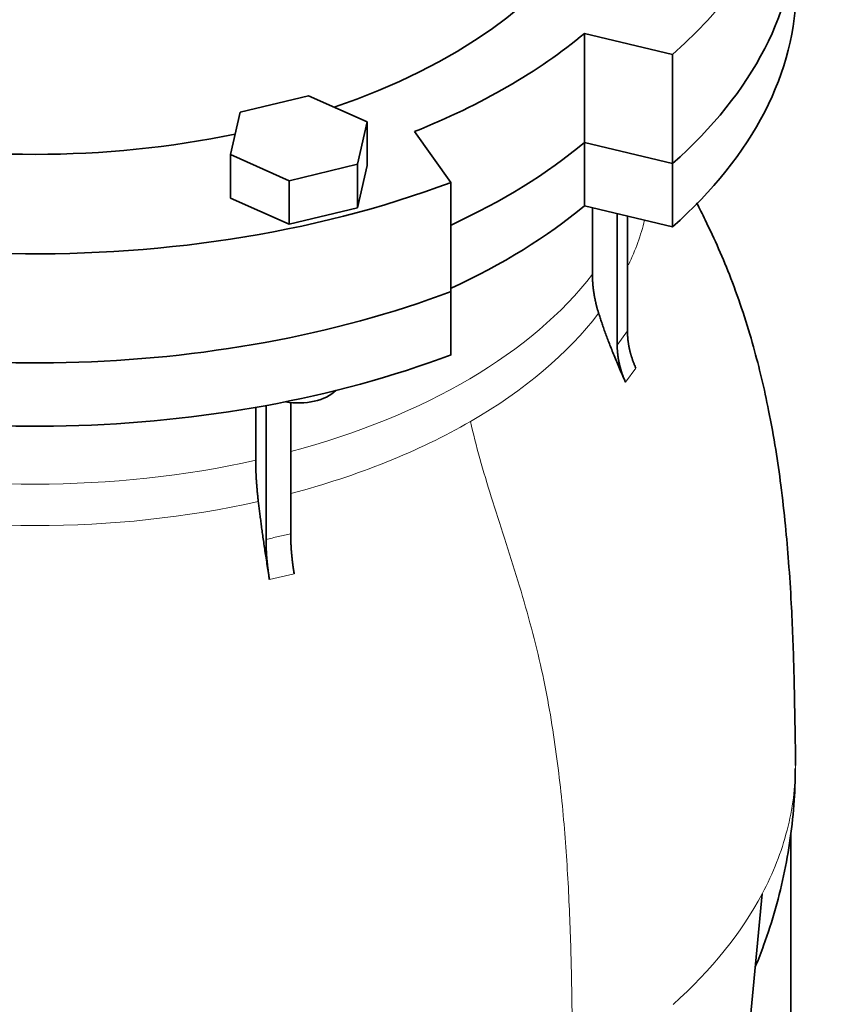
# Model space of a CAD drawing. Header units: millimetres. Extents: x 452 to 1336, y -1172 to 1297.
# Tile 11 of 27: x 1184 to 1336, y -564 to -379. Entities that reach past the tile are written whole.
import ezdxf

# ---------------------------------------------------------------- set-up
doc = ezdxf.new("R2010")
doc.units = ezdxf.units.MM
doc.layers.add('VSI344-454_FLANG', color=7, linetype='Continuous')
doc.layers.add('VSI344-454_TESTA', color=7, linetype='Continuous')

# ---------------------------------------------------------------- blocks, each defined once
blk = doc.blocks.new('SE4')
at = {"layer": 'VSI344-454_FLANG', "color": 7, "linetype": 'Continuous', "lineweight": 35}
for p, q in [((1289.83, -381.87), (1306.32, -385.81)), ((1289.83, -402.28), (1289.83, -381.87)), ((1306.32, -385.81), (1306.32, -406.22)), ((1238.15, -393.57), (1225.35, -396.63)), ((1249.14, -398.44), (1238.15, -393.57)), ((1225.35, -396.63), (1223.54, -404.56)), ((1247.34, -406.37), (1249.14, -398.44)), ((1249.14, -398.44), (1249.14, -406.6)), ((1264.84, -409.76), (1258.01, -400.24)), ((1289.83, -402.28), (1306.32, -406.22)), ((1223.54, -404.56), (1223.54, -412.72)), ((1223.54, -404.56), (1234.53, -409.43)), ((1234.53, -409.43), (1247.34, -406.37)), ((1247.34, -406.37), (1247.34, -414.53)), ((1247.34, -414.53), (1249.14, -406.6)), ((1234.53, -409.43), (1234.53, -417.59)), ((1264.84, -409.76), (1264.84, -430.17)), ((1223.54, -412.72), (1234.53, -417.59)), ((1234.53, -417.59), (1247.34, -414.53))]:
    blk.add_line(p, q, dxfattribs=at)
for centre, major_axis, start_param, end_param in [((1186.98, -340.85), (-110.25, 0), 2.103318, 6.283185), ((1186.98, -340.85), (142.5, 0), 2.772791, 5.290477), ((1186.98, -340.85), (-142.5, 0), 2.563505, 3.510394), ((1186.98, -361.27), (142.5, 0), 3.141593, 5.290477), ((1186.98, -361.27), (-142.5, 0), 2.563505, 3.141593), ((1186.98, -340.85), (125, 0), 5.316801, 5.678774), ((1186.98, -340.85), (-110.25, 0), 1.224323, 1.91727), ((1186.98, -361.27), (125, 0), 5.384862, 5.678774)]:
    blk.add_ellipse(centre, major_axis=major_axis, ratio=0.57735, start_param=start_param, end_param=end_param, dxfattribs=at)
at = {"layer": 'VSI344-454_TESTA', "color": 7, "linetype": 'Continuous', "lineweight": 35}
for p, q in [((1306.32, -406.22), (1289.83, -402.28)), ((1289.83, -402.28), (1289.83, -414.12)), ((1306.32, -406.22), (1306.32, -418.06)), ((1306.32, -418.06), (1289.83, -414.12)), ((1291.32, -414.47), (1291.32, -426.92)), ((1295.96, -415.58), (1295.96, -440.21)), ((1297.87, -416.04), (1297.88, -437.54)), ((1264.84, -442.01), (1264.84, -430.17)), ((1230.21, -451.41), (1230.21, -476.61)), ((1234.83, -450.85), (1234.83, -475.51)), ((1228.28, -451.85), (1228.28, -461.75)), ((1328.48, -592.34), (1328.48, -531.67)), ((1319.2, -584.03), (1323.09, -542.89))]:
    blk.add_line(p, q, dxfattribs=at)
at = {"layer": 'VSI344-454_TESTA', "color": 4, "linetype": 'Continuous', "lineweight": 9}
for p, q in [((1295.96, -440.21), (1297.88, -437.54)), ((1297.53, -447.16), (1299.44, -444.5)), ((1230.85, -484.09), (1235.47, -482.99))]:
    blk.add_line(p, q, dxfattribs=at)
at = {"layer": 'VSI344-454_TESTA', "color": 7, "linetype": 'Continuous', "lineweight": 35}
for centre, major_axis, start_param, end_param in [((1186.98, -361.27), (142.5, 0), 3.141593, 5.290477), ((1186.98, -361.27), (-142.5, 0), 2.563505, 3.141593), ((1186.98, -373.11), (142.5, 0), 3.141593, 5.290477), ((1186.98, -373.11), (-142.5, 0), 2.563505, 3.141593), ((1186.98, -361.27), (125, 0), 5.384862, 5.678774), ((1186.98, -373.11), (125, 0), 5.384862, 5.678774), ((1236.34, -446.41), (-8, 0), 1.255839, 2.627445)]:
    blk.add_ellipse(centre, major_axis=major_axis, ratio=0.57735, start_param=start_param, end_param=end_param, dxfattribs=at)
at = {"layer": 'VSI344-454_TESTA', "color": 4, "linetype": 'Continuous', "lineweight": 9}
for centre, major_axis, start_param, end_param in [((1186.98, -407.44), (-115.26, 0), 2.87214, 3.000264), ((1186.98, -400.4), (114, 0), 5.145644, 5.868555), ((1186.98, -407.44), (115.26, 0), 5.497787, 5.868795), ((1186.98, -407.44), (115.26, 0), 5.140904, 5.497787), ((1186.98, -400.4), (114, 0), 4.341621, 5.083156), ((1186.98, -407.44), (-115.26, 0), 1.199788, 1.941804), ((1186.98, -518.83), (142.36, 0), 5.707705, 5.986003)]:
    blk.add_ellipse(centre, major_axis=major_axis, ratio=0.57735, start_param=start_param, end_param=end_param, dxfattribs=at)
at = {"layer": 'VSI344-454_TESTA', "color": 7, "linetype": 'Continuous', "lineweight": 35}
for points, degree, knots in [([(1329.33, -518.85), (1329.33, -517.99), (1329.33, -516.04), (1329.28, -512.8), (1329.21, -509.55), (1329.14, -505.66), (1329.03, -500.76), (1328.85, -494.75), (1328.54, -488.08), (1328.1, -481.16), (1327.47, -473.79), (1326.68, -466.75), (1325.65, -459.57), (1324.44, -452.85), (1323.04, -446.45), (1321.46, -440.32), (1319.57, -434.07), (1317.38, -427.96), (1314.98, -422.18), (1312.8, -417.48), (1311.37, -414.63), (1310.83, -413.58)], 3, [0, 0, 0, 0, 0.0158106, 0.0420378, 0.0667461, 0.0912805, 0.1333551, 0.1759701, 0.2202392, 0.2741481, 0.3212792, 0.3720709, 0.4166584, 0.4651066, 0.5053995, 0.5440358, 0.5870132, 0.6307098, 0.668827, 0.7072773, 0.7302877, 0.7302877, 0.7302877, 0.7302877]), ([(1291.32, -426.92), (1291.32, -428.7), (1291.61, -430.54), (1291.9, -432.38), (1292.48, -434.23)], 2, [0, 0, 0, 0.5, 0.5, 1, 1, 1]), ([(1297.53, -447.16), (1297.33, -446.73), (1296.95, -445.86), (1296.4, -444.59), (1295.88, -443.37), (1295.39, -442.19), (1294.93, -441.05), (1294.5, -439.95), (1294.1, -438.9), (1293.72, -437.89), (1293.38, -436.91), (1293.06, -435.98), (1292.76, -435.09), (1292.57, -434.51), (1292.48, -434.23)], 3, [0, 0, 0, 0, 0.102224, 0.200826, 0.295868, 0.387409, 0.475507, 0.560216, 0.641588, 0.719673, 0.794516, 0.86616, 0.934643, 1, 1, 1, 1]), ([(1297.88, -437.54), (1297.88, -439.24), (1298.27, -441), (1298.67, -442.76), (1299.44, -444.5)], 2, [0, 0, 0, 0.5, 0.5, 1, 1, 1]), ([(1297.53, -447.16), (1296.75, -445.43), (1296.36, -443.67), (1295.96, -441.91), (1295.96, -440.21)], 2, [0, 0, 0, 0.5, 0.5, 1, 1, 1]), ([(1228.28, -461.75), (1228.28, -463.54), (1228.4, -465.47), (1228.53, -467.41), (1228.77, -469.46)], 2, [0, 0, 0, 0.5, 0.5, 1, 1, 1]), ([(1230.85, -484.09), (1230.77, -483.59), (1230.62, -482.6), (1230.39, -481.14), (1230.17, -479.74), (1229.97, -478.4), (1229.78, -477.1), (1229.6, -475.86), (1229.43, -474.67), (1229.28, -473.53), (1229.14, -472.44), (1229, -471.4), (1228.88, -470.41), (1228.8, -469.77), (1228.77, -469.46)], 3, [0, 0, 0, 0, 0.102223, 0.200825, 0.295867, 0.387408, 0.475506, 0.560215, 0.641587, 0.719672, 0.794515, 0.866159, 0.934642, 1, 1, 1, 1]), ([(1230.85, -484.09), (1230.53, -482.09), (1230.37, -480.2), (1230.21, -478.31), (1230.21, -476.61)], 2, [0, 0, 0, 0.500133, 0.500133, 1, 1, 1]), ([(1234.83, -475.51), (1234.83, -477.2), (1234.99, -479.09), (1235.15, -480.99), (1235.47, -482.99)], 2, [0, 0, 0, 0.499868, 0.499868, 1, 1, 1]), ([(1321.87, -556.43), (1322.4, -555.14), (1323.77, -551.58), (1325.68, -545.67), (1327.39, -538.66), (1328.56, -531.66), (1329.21, -525.09), (1329.27, -521.28), (1329.29, -519.43)], 3, [0.3334127, 0.3334127, 0.3334127, 0.3334127, 0.4058897, 0.5317434, 0.6562617, 0.7796302, 0.9020275, 0.9915006, 0.9915006, 0.9915006, 0.9915006])]:
    blk.add_open_spline(points, degree=degree, knots=knots, dxfattribs=at)
at = {"layer": 'VSI344-454_TESTA', "color": 4, "linetype": 'Continuous', "lineweight": 9}
for points, knots in [([(1268.48, -454.49), (1269.51, -459.06), (1272.31, -468.72), (1277.45, -484.06), (1281.82, -499.93), (1284.47, -514.96), (1286.04, -529.05), (1286.92, -542.59), (1287.39, -555.83), (1287.54, -567.16), (1287.64, -574.2), (1287.64, -576.94)], [0, 0, 0, 0, 0.117079, 0.240569, 0.360617, 0.476421, 0.590288, 0.703407, 0.816259, 0.929029, 1, 1, 1, 1]), ([(1230.21, -476.61), (1230.21, -476.61), (1230.21, -476.61), (1230.21, -476.61), (1230.98, -476.4), (1232.53, -476), (1234.06, -475.66), (1234.83, -475.51), (1234.83, -475.51), (1234.83, -475.51), (1234.83, -475.51)], [0, 0, 0, 0, 0.000018, 0.000018, 0.000018, 0.5, 0.999982, 0.999982, 0.999982, 1, 1, 1, 1]), ([(1329.33, -518.85), (1329.33, -522.91), (1328.8, -526.97), (1326.72, -535.02), (1325.16, -539), (1323.09, -542.89)], [0.5005823, 0.5005823, 0.5005823, 0.5005823, 0.75, 0.75, 1, 1, 1, 1])]:
    blk.add_open_spline(points, degree=3, knots=knots, dxfattribs=at)
blk.add_rational_spline([(1044.62, -518.82), (1044.62, -584.67), (1137.93, -613.45), (1228.66, -597.41)], [0.668640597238, 0.547029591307, 0.657482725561, 1], degree=3, dxfattribs=at)

msp = doc.modelspace()

# ---------------------------------------------------------------- block references
msp.add_blockref('SE4', (0, 0))

doc.saveas('drawing.dxf')
